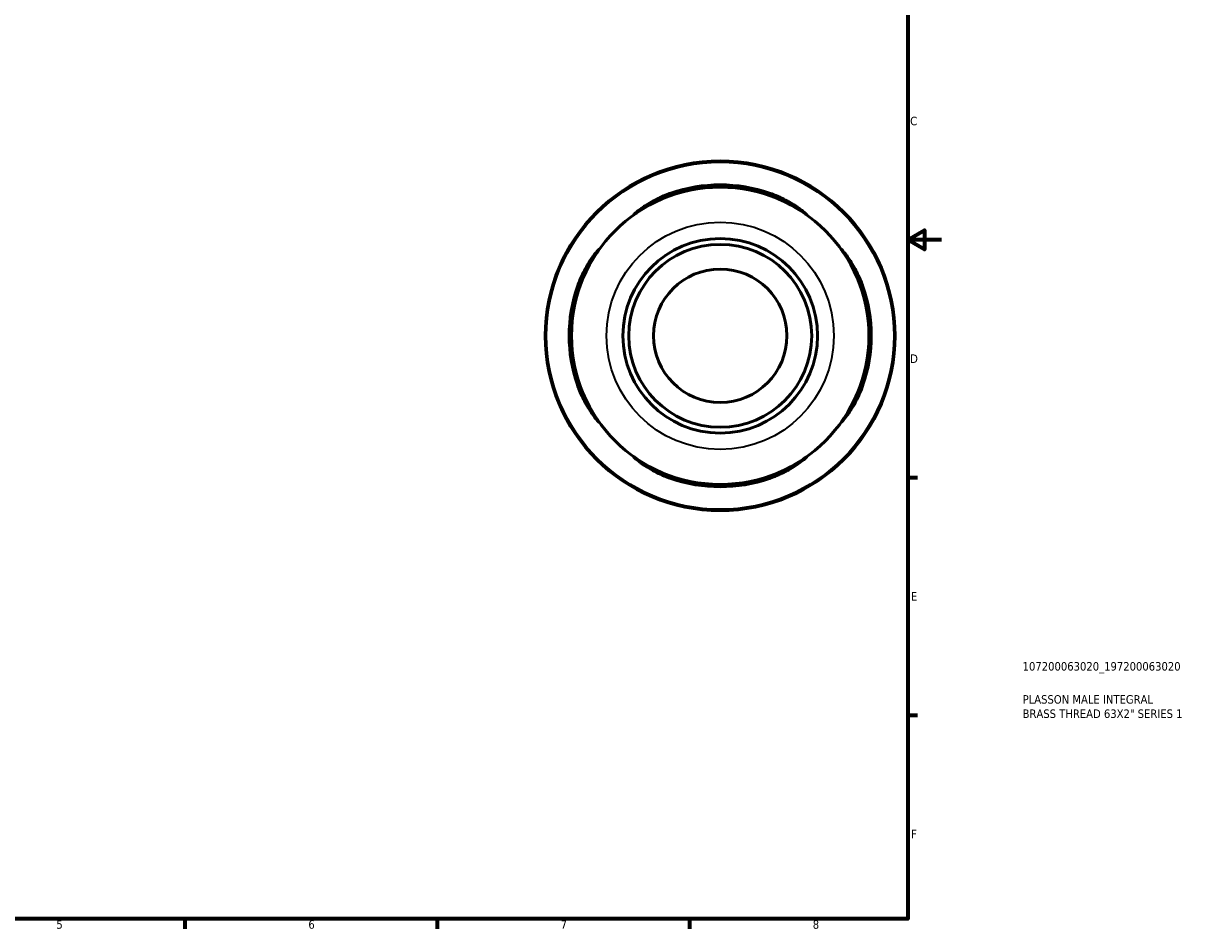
# Model space of a CAD drawing. Header units: millimetres. Extents: x -81 to 685, y 0 to 540.
# Tile 3 of 4: x 324 to 667, y 7 to 274. Entities that reach past the tile are written whole.
import ezdxf

# ---------------------------------------------------------------- set-up
doc = ezdxf.new("R2010")
doc.units = ezdxf.units.MM
for name, color, linetype, lineweight in [('Border (ISO)', 7, 'Continuous', 70), ('Title (ISO)', 7, 'Continuous', 50), ('Visible (ISO)', 7, 'Continuous', 50), ('Visible Narrow (ISO)', 7, 'Continuous', 35)]:
    doc.layers.add(name, color=color, linetype=linetype, lineweight=lineweight)
doc.styles.add('Note Text (ISO)', font='tahoma.ttf')

# ---------------------------------------------------------------- blocks, each defined once
blk = doc.blocks.new('Borders Default Border')
at = {"layer": 'Border (ISO)'}
for p, q in [((584, 140), (586.9, 140)), ((584, 70), (586.9, 70)), ((371.25, 10), (371.25, 7.1)), ((445.5, 10), (445.5, 7.1)), ((519.75, 10), (519.75, 7.1))]:
    blk.add_line(p, q, dxfattribs=at)
at = {"layer": 'Border (ISO)', "flags": 128}
for points in [[(10, 10), (10, 410), (584, 410), (584, 10), (10, 10)], [(594, 210), (584, 210), (589, 212.89), (589, 207.11), (584, 210)]]:
    blk.add_lwpolyline(points, dxfattribs=at)
at = {"layer": 'Border (ISO)', "color": 232, "true_color": 0xca0064, "char_height": 2.5, "attachment_point": 7, "style": 'Note Text (ISO)'}
for s, insert in [('C', (584.73, 243.71)), ('D', (584.73, 173.75)), ('E', (584.94, 103.75)), ('F', (585, 33.75)), ('5', (333.39, 7.05)), ('6', (407.58, 7.05)), ('7', (481.85, 7.1)), ('8', (556.06, 7.04))]:
    blk.add_mtext(s, dxfattribs=dict(at, insert=insert))
blk = doc.blocks.new('Title Blocks ISO')
at = {"layer": 'Title (ISO)', "color": 232, "true_color": 0xca0064, "style": 'Note Text (ISO)'}
for tag, p in [('PART_NUMBER_001', (33.84, 73.13)), ('DESCRIPTION_001', (33.84, 63.4)), ('DESCRIPTION_002', (33.84, 59.18))]:
    blk.add_attdef(tag, p, '', height=2.5, dxfattribs=at)

msp = doc.modelspace()

# ---------------------------------------------------------------- linework, layer by layer
at = {"layer": 'Visible (ISO)'}
for radius in [51.5, 43.775, 28.648, 26.929, 19.648]:
    msp.add_circle((528.81, 181.744), radius, dxfattribs=at)
for start, end in [(70.98025, 109.01975), (160.98025, 199.01975), (340.98025, 19.01975), (250.98025, 289.01975)]:
    msp.add_arc((528.81, 181.744), 44.462, start, end, dxfattribs=at)
for points, knots in [([(504.516, 218.158), (504.193, 217.943), (503.927, 217.763), (503.531, 217.504), (503.399, 217.424), (503.234, 217.356), (503.322, 217.466), (503.903, 217.994), (504.454, 218.453), (506.076, 219.652), (507.24, 220.431), (509.802, 221.881), (511.18, 222.559), (513.195, 223.374), (513.755, 223.584), (514.32, 223.778)], [-2.6488502, -2.6488502, -2.6488502, -2.6488502, -2.426704, -2.426704, -2.2105179, -2.2105179, -1.8528868, -1.8528868, -1.4300855, -1.4300855, -0.9080921, -0.9080921, -0.4302856, -0.4302856, -0.250196, -0.250196, -0.250196, -0.250196]), ([(543.3, 223.778), (543.306, 223.776), (543.312, 223.774), (544.182, 223.474), (545.029, 223.142), (547.399, 222.107), (548.833, 221.34), (551.148, 219.923), (552.084, 219.266), (553.448, 218.224), (553.917, 217.822), (554.357, 217.399), (554.381, 217.341), (554.044, 217.526), (553.659, 217.788), (553.104, 218.158)], [-2.389814, -2.389814, -2.389814, -2.389814, -2.3878566, -2.3878566, -2.115244, -2.115244, -1.5979153, -1.5979153, -1.141856, -1.141856, -0.7326232, -0.7326232, -0.3806404, -0.3806404, 0, 0, 0, 0]), ([(486.775, 196.234), (486.777, 196.24), (486.779, 196.246), (487.08, 197.116), (487.412, 197.964), (488.447, 200.334), (489.214, 201.768), (490.631, 204.083), (491.289, 205.018), (492.33, 206.382), (492.732, 206.851), (493.154, 207.29), (493.212, 207.314), (493.028, 206.977), (492.765, 206.593), (492.395, 206.038)], [-2.389911, -2.389911, -2.389911, -2.389911, -2.3879126, -2.3879126, -2.1152506, -2.1152506, -1.5978197, -1.5978197, -1.141803, -1.141803, -0.7326036, -0.7326036, -0.3806439, -0.3806439, -0.0000974, -0.0000974, -0.0000974, -0.0000974]), ([(565.225, 206.038), (565.01, 206.36), (564.83, 206.626), (564.57, 207.023), (564.49, 207.154), (564.422, 207.32), (564.532, 207.232), (565.061, 206.651), (565.519, 206.099), (566.718, 204.477), (567.498, 203.314), (568.948, 200.751), (569.626, 199.373), (570.44, 197.358), (570.65, 196.798), (570.845, 196.234)], [-2.6488503, -2.6488503, -2.6488503, -2.6488503, -2.4267383, -2.4267383, -2.2104911, -2.2104911, -1.8528766, -1.8528766, -1.4300859, -1.4300859, -0.9080929, -0.9080929, -0.4302847, -0.4302847, -0.250196, -0.250196, -0.250196, -0.250196]), ([(492.395, 157.449), (492.61, 157.127), (492.79, 156.861), (493.05, 156.464), (493.13, 156.333), (493.198, 156.167), (493.088, 156.255), (492.559, 156.836), (492.101, 157.388), (490.902, 159.01), (490.122, 160.173), (488.672, 162.736), (487.994, 164.114), (487.18, 166.129), (486.97, 166.689), (486.775, 167.254)], [-2.6488503, -2.6488503, -2.6488503, -2.6488503, -2.4267383, -2.4267383, -2.2104911, -2.2104911, -1.8528766, -1.8528766, -1.4300859, -1.4300859, -0.9080929, -0.9080929, -0.4302847, -0.4302847, -0.250196, -0.250196, -0.250196, -0.250196]), ([(570.845, 167.254), (570.843, 167.247), (570.841, 167.241), (570.54, 166.371), (570.208, 165.523), (569.173, 163.154), (568.406, 161.719), (566.989, 159.404), (566.331, 158.469), (565.29, 157.105), (564.888, 156.636), (564.466, 156.197), (564.408, 156.173), (564.592, 156.51), (564.855, 156.894), (565.225, 157.449)], [-2.389911, -2.389911, -2.389911, -2.389911, -2.3879126, -2.3879126, -2.1152506, -2.1152506, -1.5978197, -1.5978197, -1.141803, -1.141803, -0.7326036, -0.7326036, -0.3806439, -0.3806439, -0.0000974, -0.0000974, -0.0000974, -0.0000974]), ([(514.32, 139.709), (514.314, 139.711), (514.307, 139.713), (513.438, 140.013), (512.59, 140.345), (510.22, 141.381), (508.785, 142.148), (506.471, 143.564), (505.535, 144.222), (504.171, 145.264), (503.702, 145.665), (503.263, 146.088), (503.239, 146.146), (503.576, 145.961), (503.961, 145.699), (504.516, 145.329)], [-2.389911, -2.389911, -2.389911, -2.389911, -2.3879126, -2.3879126, -2.1152506, -2.1152506, -1.5978197, -1.5978197, -1.141803, -1.141803, -0.7326036, -0.7326036, -0.3806439, -0.3806439, -0.0000974, -0.0000974, -0.0000974, -0.0000974]), ([(553.104, 145.329), (553.427, 145.544), (553.693, 145.724), (554.089, 145.983), (554.221, 146.063), (554.386, 146.131), (554.298, 146.021), (553.717, 145.493), (553.166, 145.034), (551.544, 143.835), (550.38, 143.056), (547.818, 141.606), (546.44, 140.928), (544.425, 140.113), (543.865, 139.903), (543.3, 139.709)], [-2.6488503, -2.6488503, -2.6488503, -2.6488503, -2.4267383, -2.4267383, -2.2104911, -2.2104911, -1.8528766, -1.8528766, -1.4300859, -1.4300859, -0.9080929, -0.9080929, -0.4302847, -0.4302847, -0.250196, -0.250196, -0.250196, -0.250196])]:
    msp.add_open_spline(points, degree=3, knots=knots, dxfattribs=at)
at = {"layer": 'Visible Narrow (ISO)'}
for p, q in [((514.32, 223.087), (514.32, 223.742)), ((543.3, 223.742), (543.3, 223.087)), ((486.811, 196.234), (487.466, 196.234)), ((570.154, 196.234), (570.809, 196.234)), ((487.466, 167.254), (486.811, 167.254)), ((570.809, 167.254), (570.154, 167.254)), ((514.32, 139.745), (514.32, 140.4)), ((543.3, 140.4), (543.3, 139.745))]:
    msp.add_line(p, q, dxfattribs=at)
for radius in [51.099, 33.475]:
    msp.add_circle((528.81, 181.744), radius, dxfattribs=at)

# ---------------------------------------------------------------- block references
msp.add_blockref('Borders Default Border', (0, 0))
msp.add_blockref('Title Blocks ISO', (584, 10)).add_auto_attribs({'PART_NUMBER_001': '107200063020_197200063020', 'DESCRIPTION_001': 'PLASSON MALE INTEGRAL', 'DESCRIPTION_002': 'BRASS THREAD 63X2" SERIES 1'})

doc.saveas('drawing.dxf')
